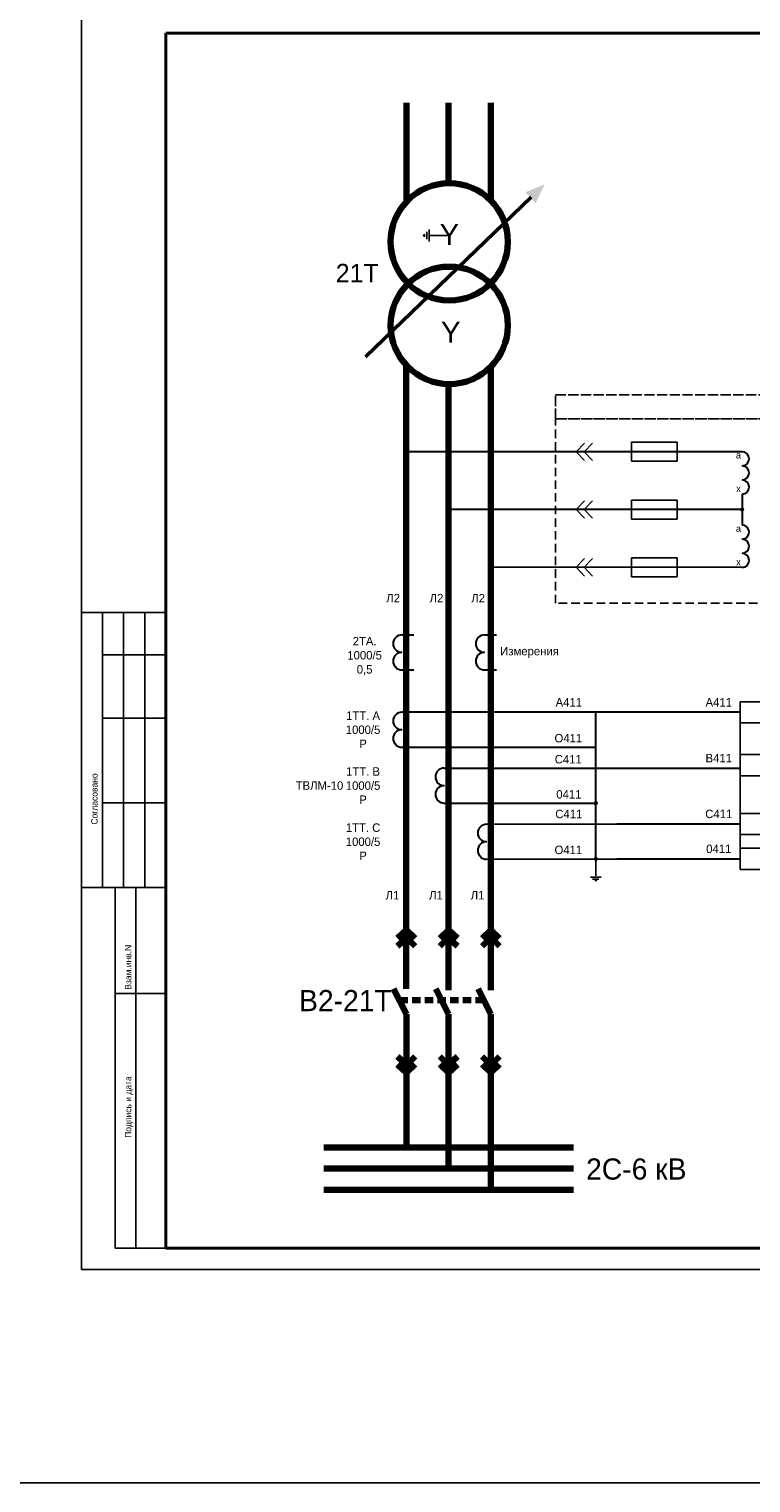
# Model space of a CAD drawing. Header units: millimetres. Extents: x 4897 to 12009, y -3017 to 2708.
# Tile 8 of 86: x 6045 to 6216, y -712 to -368. Entities that reach past the tile are written whole.
import ezdxf

# ---------------------------------------------------------------- set-up
doc = ezdxf.new("R2010")
doc.units = ezdxf.units.MM
doc.linetypes.add('ACAD_ISO02W100', pattern=[15, 12, -3])
doc.linetypes.add('JIS_02_2.0', pattern=[3, 2, -1])
doc.styles.add('SIMPLEX', font='txt', dxfattribs={"height": 5})
doc.styles.get("Standard").update_dxf_attribs({"font": 'arial.ttf'})

msp = doc.modelspace()

# ---------------------------------------------------------------- hatches: boundary and pattern name
h = msp.add_hatch(color=256)
h.dxf.hatch_style = 1
h.paths.add_polyline_path([(6166.8, -404.81), (6162.23, -406.71), (6164.66, -409.26)])

# ---------------------------------------------------------------- linework, layer by layer
for p, q in [((6057.28, -661.2), (6057.28, -364.15)), ((6057.28, -661.2), (6057.28, -364.15)), ((6139.51, -418.35), (6139.51, -415.49)), ((6138.36, -416.63), (6138.07, -416.92)), ((6138.36, -417.2), (6138.07, -416.92)), ((6138.36, -417.2), (6138.36, -416.63)), ((6138.93, -417.77), (6138.93, -416.06)), ((6144.27, -416.92), (6139.51, -416.92)), ((6174.21, -468), (6176.18, -465.94)), ((6176.1, -468), (6178.07, -465.94)), ((6187.31, -465.74), (6187.31, -470.24)), ((6198.11, -465.74), (6187.31, -465.74)), ((6198.11, -470.24), (6198.11, -465.74)), ((6176.18, -470.06), (6174.21, -468)), ((6178.07, -470.06), (6176.1, -468)), ((6187.31, -470.24), (6198.11, -470.24)), ((6174.21, -481.65), (6176.18, -479.58)), ((6176.1, -481.65), (6178.07, -479.58)), ((6187.31, -479.41), (6187.31, -483.91)), ((6198.11, -479.41), (6187.31, -479.41)), ((6198.11, -483.91), (6198.11, -479.41)), ((6176.18, -483.71), (6174.21, -481.65)), ((6178.07, -483.71), (6176.1, -481.65)), ((6187.31, -483.91), (6198.11, -483.91)), ((6174.21, -495.3), (6176.18, -493.24)), ((6176.1, -495.3), (6178.07, -493.24)), ((6187.31, -493.08), (6187.31, -497.58)), ((6198.11, -493.08), (6187.31, -493.08)), ((6198.11, -497.58), (6198.11, -493.08)), ((6176.18, -497.36), (6174.21, -495.3)), ((6178.07, -497.36), (6176.1, -495.3)), ((6187.31, -497.58), (6198.11, -497.58)), ((6077.28, -505.96), (6057.28, -505.96)), ((6062.28, -570.96), (6062.28, -505.96)), ((6067.28, -570.96), (6067.28, -505.96)), ((6072.28, -570.96), (6072.28, -505.96)), ((6062.28, -515.96), (6077.28, -515.96)), ((6213.02, -527.06), (6213.02, -566.69)), ((6062.28, -530.96), (6077.28, -530.96)), ((6062.28, -550.96), (6077.28, -550.96)), ((6178.88, -568.21), (6178.88, -564.19)), ((6177.63, -568.49), (6180.13, -568.49)), ((6178.13, -568.99), (6179.63, -568.99)), ((6178.63, -569.21), (6178.88, -569.46)), ((6178.63, -569.21), (6179.13, -569.21)), ((6179.13, -569.21), (6178.88, -569.46)), ((6057.28, -570.96), (6077.28, -570.96)), ((6065.28, -656.15), (6065.28, -570.96)), ((6070.16, -656.15), (6070.16, -570.96)), ((6065.28, -595.96), (6077.28, -595.96)), ((6077.28, -656.15), (6065.28, -656.15)), ((6057.28, -661.2), (6477.29, -661.2))]:
    msp.add_line(p, q)
at = {"lineweight": 40}
for p, q in [((6077.28, -369.15), (6472.38, -369.15)), ((6077.28, -656.15), (6472.38, -656.15))]:
    msp.add_line(p, q, dxfattribs=at)
at = {"linetype": 'Continuous', "lineweight": 40}
msp.add_line((6077.28, -369.15), (6077.28, -656.15), dxfattribs=at)
at = {"color": 40, "lineweight": 100, "true_color": 0xf8d731}
for p, q in [((6134.1, -385.57), (6134.1, -408.97)), ((6134.09, -447.58), (6134.09, -594.87)), ((6131.07, -594.87), (6134.1, -600.87)), ((6134.1, -632.35), (6134.1, -600.87)), ((6114.61, -632.34), (6173.59, -632.36))]:
    msp.add_line(p, q, dxfattribs=at)
at = {"color": 3, "lineweight": 100}
for p, q in [((6144.09, -385.57), (6144.09, -404.55)), ((6144.09, -452), (6144.09, -595.17)), ((6141.1, -594.87), (6144.1, -600.87)), ((6144.1, -637.34), (6144.1, -600.87)), ((6114.61, -637.34), (6173.59, -637.34))]:
    msp.add_line(p, q, dxfattribs=at)
at = {"color": 1, "lineweight": 100}
for p, q in [((6154.1, -385.57), (6154.09, -408.66)), ((6154.09, -447.89), (6154.09, -595.17)), ((6154.1, -600.87), (6151.09, -594.87)), ((6154.09, -642.35), (6154.09, -600.87)), ((6114.61, -642.34), (6173.59, -642.35))]:
    msp.add_line(p, q, dxfattribs=at)
at = {"lineweight": 50}
msp.add_line((6163.57, -407.88), (6124.44, -445.55), dxfattribs=at)
at = {"color": 40, "lineweight": 30, "true_color": 0xf8d731}
for p, q in [((6213.46, -467.99), (6134.09, -467.99)), ((6213.02, -529.56), (6133.04, -529.56))]:
    msp.add_line(p, q, dxfattribs=at)
at = {"lineweight": 30}
for p, q in [((6213.46, -478.01), (6213.46, -485.32)), ((6133.04, -511.29), (6135.9, -511.29)), ((6152.57, -511.29), (6155.42, -511.29)), ((6133.04, -519.53), (6135.9, -519.53)), ((6152.57, -519.53), (6155.42, -519.53)), ((6178.88, -564.19), (6178.88, -529.56)), ((6133.04, -537.8), (6178.88, -537.8)), ((6143.04, -550.99), (6178.88, -551.04)), ((6153.05, -564.26), (6183.88, -564.19)), ((6183.88, -564.19), (6213.02, -564.19))]:
    msp.add_line(p, q, dxfattribs=at)
at = {"color": 3, "lineweight": 30}
for p, q in [((6213.46, -481.66), (6144.09, -481.65)), ((6143.04, -542.75), (6213.02, -542.75))]:
    msp.add_line(p, q, dxfattribs=at)
at = {"color": 1, "lineweight": 30}
for p, q in [((6213.59, -495.33), (6154.09, -495.3)), ((6153.05, -556.02), (6183.88, -555.94)), ((6183.88, -555.94), (6213.02, -555.94))]:
    msp.add_line(p, q, dxfattribs=at)
at = {"linetype": 'Continuous'}
for p, q in [((6077.28, -515.14), (6077.28, -535.14)), ((6077.28, -555.14), (6077.28, -575.14))]:
    msp.add_line(p, q, dxfattribs=at)
at = {"lineweight": 100}
for p, q in [((6132.04, -582.94), (6134.1, -580.98)), ((6132.04, -584.84), (6134.1, -582.87)), ((6134.1, -580.98), (6136.16, -582.94)), ((6134.1, -582.87), (6136.16, -584.84)), ((6142.04, -582.94), (6144.1, -580.98)), ((6142.04, -584.84), (6144.1, -582.87)), ((6144.1, -580.98), (6146.16, -582.94)), ((6144.1, -582.87), (6146.16, -584.84)), ((6152.03, -582.94), (6154.09, -580.98)), ((6152.03, -584.84), (6154.09, -582.87)), ((6154.09, -580.98), (6156.15, -582.94)), ((6154.09, -582.87), (6156.15, -584.84)), ((6132.04, -610.91), (6134.1, -612.87)), ((6134.1, -612.87), (6136.16, -610.91)), ((6142.04, -610.91), (6144.1, -612.87)), ((6144.1, -612.87), (6146.16, -610.91)), ((6152.03, -610.91), (6154.09, -612.87)), ((6154.09, -612.87), (6156.15, -610.91)), ((6132.04, -612.8), (6134.1, -614.76)), ((6134.1, -614.76), (6136.16, -612.8)), ((6142.04, -612.8), (6144.1, -614.76)), ((6144.1, -614.76), (6146.16, -612.8)), ((6152.03, -612.8), (6154.09, -614.76)), ((6154.09, -614.76), (6156.15, -612.8))]:
    msp.add_line(p, q, dxfattribs=at)
at = {"linetype": 'JIS_02_2.0', "lineweight": 100}
msp.add_line((6132.44, -597.59), (6152.45, -597.59), dxfattribs=at)
at = {"color": 9, "true_color": 0xd19cc7}
msp.add_lwpolyline([(5136.09, -194.91), (9658.66, -194.91), (9658.66, -711.61), (5136.09, -711.61)], close=True, dxfattribs=at)
at = {"color": 32, "linetype": 'ACAD_ISO02W100', "ltscale": 0.2, "true_color": 0xcd6928}
msp.add_lwpolyline([(6169.37, -454.54), (6169.37, -454.54), (6319.09, -454.54), (6319.09, -460.22), (6169.37, -460.22), (6169.37, -454.54)], dxfattribs=at)
at = {"color": 32, "linetype": 'JIS_02_2.0', "true_color": 0xcd6928}
msp.add_lwpolyline([(6169.37, -460.22), (6319.09, -460.22), (6319.09, -503.77), (6169.37, -503.77)], close=True, dxfattribs=at)
at = {"color": 2, "lineweight": 100, "const_width": 0.45}
msp.add_lwpolyline([(6134.37, -467.99, 1), (6133.82, -467.99, 1)], format="xyb", close=True, dxfattribs=at)
at = {"color": 3, "lineweight": 50, "const_width": 0.45}
msp.add_lwpolyline([(6144.37, -481.65, 1), (6143.82, -481.65, 1)], format="xyb", close=True, dxfattribs=at)
at = {"lineweight": 50}
for points, const_width in [([(6213.46, -481.39, 1), (6213.46, -481.94, 1)], 0.45), ([(6134.09, -503.05, 1), (6134.09, -502.59, 1)], 0.378), ([(6144.09, -503.05, 1), (6144.09, -502.59, 1)], 0.378), ([(6154.09, -503.05, 1), (6154.09, -502.59, 1)], 0.378), ([(6178.88, -550.77, 1), (6178.88, -551.32, 1)], 0.45), ([(6178.88, -563.91, 1), (6178.88, -564.46, 1)], 0.45), ([(6134.09, -572.9, 1), (6134.09, -572.44, 1)], 0.378), ([(6144.09, -572.9, 1), (6144.09, -572.44, 1)], 0.378), ([(6154.09, -572.9, 1), (6154.09, -572.44, 1)], 0.378)]:
    msp.add_lwpolyline(points, format="xyb", close=True, dxfattribs=dict(at, const_width=const_width))
at = {"color": 1, "lineweight": 100, "const_width": 0.45}
msp.add_lwpolyline([(6154.37, -495.3, 1), (6153.82, -495.3, 1)], format="xyb", close=True, dxfattribs=at)
for points in [[(6223.02, -532.06), (6213.02, -532.06), (6213.02, -527.06), (6223.02, -527.06)], [(6223.02, -544.56), (6213.02, -544.56), (6213.02, -539.56), (6223.02, -539.56)], [(6223.02, -558.44), (6213.02, -558.44), (6213.02, -553.44), (6223.02, -553.44)], [(6223.02, -566.69), (6213.02, -566.69), (6213.02, -561.69), (6223.02, -561.69)]]:
    msp.add_lwpolyline(points, close=True)
at = {"lineweight": 100}
for centre in [(6144.25, -418.41), (6144.25, -438.14)]:
    msp.add_circle(centre, 13.86, dxfattribs=at)
at = {"lineweight": 30}
for centre, radius, start, end in [((6213.46, -469.66), 1.67, 270.0042, 90.0042), ((6213.46, -473), 1.67, 270.0042, 90.0042), ((6213.46, -476.34), 1.67, 270.0042, 90.0042), ((6213.46, -486.99), 1.67, 270.0042, 90.0042), ((6213.46, -490.33), 1.67, 270.0042, 90.0042), ((6213.46, -493.67), 1.67, 270.0042, 90.0042), ((6133.04, -513.35), 2.06, 90, 270), ((6152.57, -513.35), 2.06, 90, 270), ((6133.04, -517.47), 2.06, 90, 270), ((6152.57, -517.47), 2.06, 90, 270), ((6133.04, -531.62), 2.06, 90, 270), ((6133.04, -535.74), 2.06, 90, 270), ((6143.04, -544.81), 2.06, 90, 270), ((6143.04, -548.93), 2.06, 90, 270), ((6153.05, -558.08), 2.06, 90, 270), ((6153.05, -562.2), 2.06, 90, 270)]:
    msp.add_arc(centre, radius, start, end, dxfattribs=at)

# ---------------------------------------------------------------- texts
at = {"linetype": 'Continuous', "style": 'SIMPLEX'}
for s, p in [('Согласовано', (6061.11, -556.09)), ('Взам.инв.N', (6069.11, -595.09)), ('Подпись и дата', (6069.11, -630.09))]:
    msp.add_text(s, height=1.5, rotation=90, dxfattribs=at).set_placement(p)
at = {"lineweight": 100, "char_height": 4.95, "width": 6.4572, "attachment_point": 5}
for insert in [(6144.27, -416.65), (6144.61, -439.77)]:
    msp.add_mtext('Y', dxfattribs=dict(at, insert=insert))
at = {"style": 'SIMPLEX'}
for s, insert, char_height, width, attachment_point in [('21Т', (6117.42, -425.81), 4.4, 10.8483, 4), ('Л2', (6130.97, -502.6), 2, 9.9995, 5), ('Л2', (6141.23, -502.6), 2, 9.9995, 5), ('Л2', (6151.07, -502.6), 2, 9.9995, 5), ('\\A1;2ТА.\\P1000/5\\P0,5', (6124.24, -516.27), 2, 9.9995, 5), ('\\A1;Измерения', (6163.22, -515.41), 2, 9.9995, 5), ('A411', (6172.51, -527.19), 2, 9.9995, 5), ('A411', (6207.95, -527.19), 2, 9.9995, 5), ('1ТТ. А\\P1000/5\\PР', (6123.87, -533.68), 2, 9.9995, 5), ('О411', (6172.4, -535.68), 2, 9.9995, 5), ('B411', (6207.95, -540.38), 2, 9.9995, 5), ('1ТТ. B\\P1000/5\\PР', (6123.87, -546.87), 2, 9.9995, 5), ('C411', (6172.37, -540.65), 2, 9.9995, 5), ('ТВЛМ-10', (6113.57, -546.87), 2, 9.9995, 5), ('0411', (6172.52, -548.95), 2, 9.9995, 5), ('C411', (6172.51, -553.59), 2, 9.9995, 5), ('C411', (6207.95, -553.57), 2, 9.9995, 5), ('1ТТ. C\\P1000/5\\PР', (6123.87, -560.14), 2, 9.9995, 5), ('О411', (6172.4, -562.07), 2, 9.9995, 5), ('0411', (6207.95, -561.82), 2, 9.9995, 5), ('Л1', (6130.83, -572.78), 2, 9.9995, 5), ('Л1', (6141.09, -572.78), 2, 9.9995, 5), ('Л1', (6150.93, -572.78), 2, 9.9995, 5), ('В2-21Т', (6108.74, -597.67), 5, 18.8389, 4), ('2С-6 кВ', (6200.32, -637.49), 5, 22.9158, 6)]:
    msp.add_mtext(s, dxfattribs=dict(at, insert=insert, char_height=char_height, width=width, attachment_point=attachment_point))
at = {"lineweight": 50, "char_height": 1.6, "attachment_point": 5, "rotation": 0.0042, "style": 'SIMPLEX'}
for s, insert, width in [('a', (6212.6, -468.8), 3.0307), ('x', (6212.62, -476.71), 2.6333), ('a', (6212.6, -486.13), 3.0307), ('x', (6212.62, -494.04), 2.6333)]:
    msp.add_mtext(s, dxfattribs=dict(at, insert=insert, width=width))

doc.saveas('drawing.dxf')
